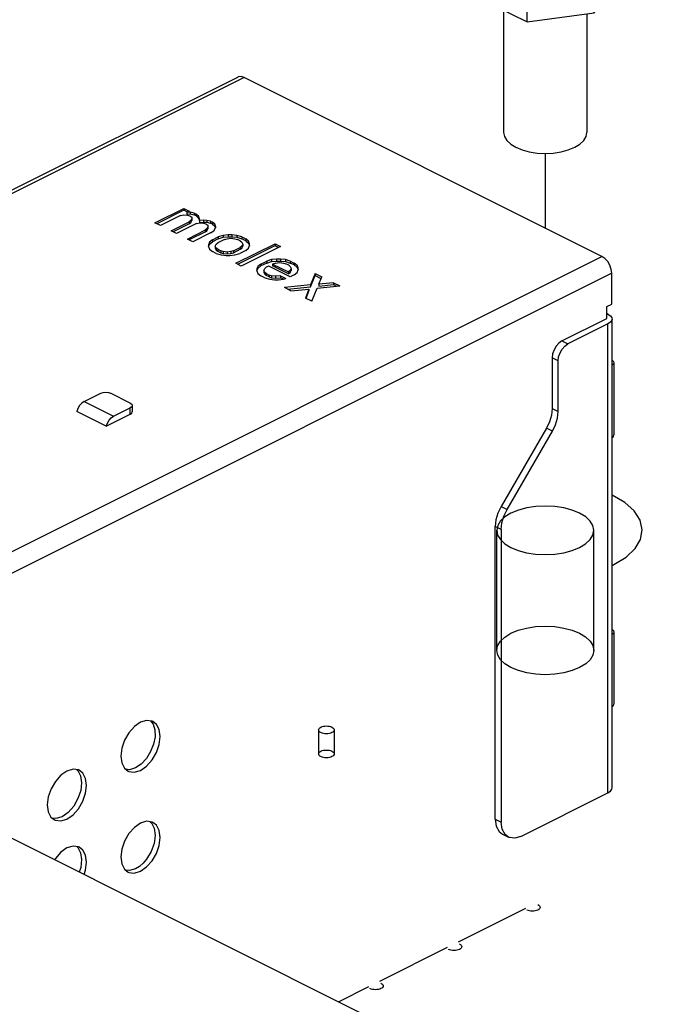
# Paper-space layout '005_EXP_CORICANT_PE_DRAWING_3_1' of a CAD drawing. Header units: millimetres. Extents: x 6 to 413, y 7 to 290.
# Tile 230 of 256: x 231.22 to 235.49, y 156.27 to 162.66. Entities that reach past the tile are written whole.
import ezdxf

# ---------------------------------------------------------------- set-up
doc = ezdxf.new("R2010")
doc.units = ezdxf.units.MM
doc.header["$LTSCALE"] = 23.1
doc.linetypes.add('DASHED', pattern=[0.2, 0.1, -0.1])
doc.layers.get('0').update_dxf_attribs({"linetype": 'CONTINUOUS'})
for name, color, linetype in [('000_OFFSET-LINES', 7, 'CONTINUOUS'), ('119A00000356A_BL298', 7, 'CONTINUOUS'), ('124100005500A_SPACER_M3X1_BL327', 7, 'CONTINUOUS'), ('ALL_AXES', 7, 'CONTINUOUS'), ('MAIN_PCB_BL273', 7, 'CONTINUOUS'), ('RJ45_2X3_BL272', 7, 'CONTINUOUS')]:
    doc.layers.add(name, color=color, linetype=linetype)

# ---------------------------------------------------------------- blocks, each defined once
blk = doc.blocks.new('RJ45_2X3_BL272', base_point=(230.7743, 153.6079))
at = {"layer": 'RJ45_2X3_BL272', "color": 7, "linetype": 'Continuous'}
blk.add_line((235.4903, 155.1837), (229.7356, 158.0608), dxfattribs=at)
blk = doc.blocks.new('MAIN_PCB_BL273', base_point=(232.149, 166.177))
at = {"layer": 'MAIN_PCB_BL273', "color": 4, "linetype": 'Continuous'}
blk.add_line((235.0667, 159.1134), (235.0788, 159.1193), dxfattribs=at)
blk.add_lwpolyline([(235.0788, 159.1193), (235.158, 159.1678), (235.2166, 159.2231), (235.2521, 159.2831), (235.2633, 159.3454), (235.2491, 159.4086), (235.2106, 159.4682), (235.1493, 159.5228), (235.0666, 159.5707)], dxfattribs=at)
blk = doc.blocks.new('119A00000356A_BL298', base_point=(229.196, 157.4367))
at = {"layer": '119A00000356A_BL298', "color": 7, "linetype": 'Continuous'}
for p, q in [((224.2772, 158.1025), (232.6381, 162.2833)), ((232.6783, 162.2807), (224.317, 158.0997)), ((235.0013, 161.1193), (232.6783, 162.2807)), ((232.1003, 161.3371), (232.288, 161.431)), ((232.288, 161.4185), (232.1127, 161.3309)), ((232.2657, 161.3848), (232.1353, 161.3196)), ((232.2657, 161.3848), (232.288, 161.3896)), ((232.288, 161.431), (232.323, 161.4135)), ((232.288, 161.431), (232.288, 161.4185)), ((232.3105, 161.4072), (232.288, 161.4185)), ((232.288, 161.3896), (232.3103, 161.388)), ((232.323, 161.4135), (232.3071, 161.4055)), ((232.3294, 161.4071), (232.3071, 161.4055)), ((232.3071, 161.4055), (232.3071, 161.393)), ((232.3071, 161.393), (232.3294, 161.3946)), ((232.3103, 161.388), (232.3262, 161.3832)), ((232.3262, 161.3832), (232.3389, 161.3737)), ((232.3548, 161.4007), (232.3294, 161.4071)), ((232.3294, 161.4071), (232.3294, 161.3946)), ((232.3294, 161.3946), (232.3548, 161.3883)), ((232.3548, 161.4007), (232.3675, 161.3944)), ((232.3548, 161.4007), (232.3548, 161.3883)), ((232.3675, 161.3819), (232.3548, 161.3883)), ((232.3835, 161.3801), (232.3675, 161.3944)), ((232.3675, 161.3944), (232.3675, 161.3819)), ((232.3675, 161.3819), (232.3835, 161.3676)), ((232.3835, 161.3801), (232.3835, 161.3676)), ((232.3898, 161.3641), (232.3835, 161.3801)), ((232.1353, 161.3196), (232.1003, 161.3371)), ((232.2053, 161.2846), (232.323, 161.3435)), ((232.323, 161.331), (232.2177, 161.2784)), ((232.3707, 161.3323), (232.2403, 161.2671)), ((232.3326, 161.3514), (232.323, 161.3435)), ((232.323, 161.3435), (232.323, 161.331)), ((232.323, 161.331), (232.3326, 161.3389)), ((232.3389, 161.3641), (232.3326, 161.3514)), ((232.3326, 161.3389), (232.3389, 161.3517)), ((232.3326, 161.3514), (232.3326, 161.3389)), ((232.3389, 161.3737), (232.3389, 161.3641)), ((232.3389, 161.3641), (232.3389, 161.3517)), ((232.3707, 161.3323), (232.393, 161.3371)), ((232.3835, 161.3676), (232.3898, 161.3517)), ((232.3898, 161.3514), (232.3898, 161.3641)), ((232.4153, 161.3546), (232.3898, 161.3514)), ((232.3898, 161.3514), (232.3898, 161.3389)), ((232.3898, 161.3389), (232.4153, 161.3421)), ((232.393, 161.3371), (232.4153, 161.3355)), ((232.4376, 161.353), (232.4153, 161.3546)), ((232.4153, 161.3546), (232.4153, 161.3421)), ((232.4153, 161.3421), (232.4376, 161.3405)), ((232.4153, 161.3355), (232.4312, 161.3307)), ((232.4312, 161.3307), (232.4439, 161.3212)), ((232.4598, 161.3482), (232.4376, 161.353)), ((232.4376, 161.353), (232.4376, 161.3405)), ((232.4376, 161.3405), (232.4598, 161.3358)), ((232.4439, 161.3212), (232.4439, 161.3116)), ((232.4598, 161.3482), (232.4726, 161.3419)), ((232.4598, 161.3482), (232.4598, 161.3358)), ((232.4726, 161.3294), (232.4598, 161.3358)), ((232.4885, 161.3276), (232.4726, 161.3419)), ((232.4726, 161.3419), (232.4726, 161.3294)), ((232.4726, 161.3294), (232.4885, 161.3151)), ((232.4885, 161.3276), (232.4885, 161.3151)), ((232.4948, 161.3116), (232.4885, 161.3276)), ((232.4885, 161.3151), (232.4928, 161.3044)), ((232.2403, 161.2671), (232.2053, 161.2846)), ((232.3103, 161.2321), (232.428, 161.291)), ((232.428, 161.2785), (232.3228, 161.2259)), ((232.4598, 161.2719), (232.3453, 161.2146)), ((232.4376, 161.2989), (232.428, 161.291)), ((232.428, 161.291), (232.428, 161.2785)), ((232.428, 161.2785), (232.4376, 161.2864)), ((232.4439, 161.3116), (232.4376, 161.2989)), ((232.4376, 161.2864), (232.4439, 161.2992)), ((232.4376, 161.2989), (232.4376, 161.2864)), ((232.4439, 161.3116), (232.4439, 161.2992)), ((232.4598, 161.2719), (232.4821, 161.2862)), ((232.4821, 161.2862), (232.4917, 161.3005)), ((232.4917, 161.3005), (232.4948, 161.3116)), ((232.5426, 161.256), (232.5107, 161.2464)), ((232.5744, 161.2591), (232.5426, 161.256)), ((232.5426, 161.256), (232.5426, 161.2435)), ((232.5998, 161.2591), (232.5744, 161.2591)), ((232.5744, 161.2591), (232.5744, 161.2467)), ((232.6317, 161.256), (232.5998, 161.2591)), ((232.5998, 161.2591), (232.5998, 161.2467)), ((232.6635, 161.2464), (232.6317, 161.256)), ((232.6317, 161.256), (232.6317, 161.2435)), ((232.3453, 161.2146), (232.3103, 161.2321)), ((232.4535, 161.2114), (232.4471, 161.1955)), ((232.4471, 161.183), (232.4535, 161.1989)), ((232.4471, 161.1955), (232.4471, 161.1828)), ((232.4726, 161.2273), (232.4535, 161.2114)), ((232.4535, 161.1989), (232.4726, 161.2149)), ((232.4535, 161.2114), (232.4535, 161.1989)), ((232.4726, 161.2273), (232.5107, 161.2464)), ((232.5107, 161.2339), (232.4726, 161.2149)), ((232.4726, 161.2273), (232.4726, 161.2149)), ((232.4917, 161.186), (232.498, 161.1987)), ((232.498, 161.1732), (232.4917, 161.186)), ((232.4917, 161.186), (232.4917, 161.1735)), ((232.498, 161.1987), (232.5076, 161.2066)), ((232.5521, 161.2289), (232.5076, 161.2066)), ((232.5107, 161.2464), (232.5107, 161.2339)), ((232.5107, 161.2339), (232.5426, 161.2435)), ((232.5426, 161.2435), (232.5744, 161.2467)), ((232.5521, 161.2289), (232.568, 161.2337)), ((232.568, 161.2337), (232.5935, 161.2369)), ((232.5744, 161.2467), (232.5998, 161.2467)), ((232.5935, 161.2369), (232.6189, 161.2337)), ((232.5998, 161.2467), (232.6317, 161.2435)), ((232.6189, 161.2337), (232.6348, 161.2289)), ((232.6253, 161.0746), (232.8799, 161.2019)), ((232.6317, 161.2435), (232.6635, 161.2339)), ((232.6539, 161.2194), (232.6348, 161.2289)), ((232.6378, 161.0684), (232.8799, 161.1894)), ((232.6539, 161.2194), (232.6635, 161.2114)), ((232.6635, 161.186), (232.6539, 161.178)), ((232.9149, 161.1844), (232.6603, 161.0571)), ((232.6635, 161.2464), (232.6889, 161.2337)), ((232.6635, 161.2464), (232.6635, 161.2339)), ((232.6889, 161.2212), (232.6635, 161.2339)), ((232.6635, 161.2114), (232.6699, 161.1987)), ((232.6699, 161.1987), (232.6635, 161.186)), ((232.6635, 161.1735), (232.6699, 161.1862)), ((232.6635, 161.186), (232.6635, 161.1735)), ((232.6699, 161.1987), (232.6699, 161.1862)), ((232.708, 161.2178), (232.6889, 161.2337)), ((232.6889, 161.2337), (232.6889, 161.2212)), ((232.6889, 161.2212), (232.708, 161.2053)), ((232.708, 161.2178), (232.708, 161.2053)), ((232.7144, 161.2019), (232.708, 161.2178)), ((232.708, 161.2053), (232.7144, 161.1894)), ((232.708, 161.1732), (232.7144, 161.1891)), ((232.7144, 161.1891), (232.7144, 161.2019)), ((232.8799, 161.2019), (232.9149, 161.1844)), ((232.8799, 161.2019), (232.8799, 161.1894)), ((232.8799, 161.1894), (232.9024, 161.1781)), ((232.4471, 161.1828), (232.4535, 161.1669)), ((232.4535, 161.1669), (232.4726, 161.151)), ((232.498, 161.1382), (232.4726, 161.151)), ((232.4917, 161.1735), (232.498, 161.1608)), ((232.5076, 161.1653), (232.498, 161.1732)), ((232.498, 161.1732), (232.498, 161.1608)), ((232.498, 161.1608), (232.5076, 161.1528)), ((232.498, 161.1382), (232.5298, 161.1287)), ((232.5076, 161.1653), (232.5267, 161.1557)), ((232.5076, 161.1653), (232.5076, 161.1528)), ((232.5076, 161.1528), (232.5267, 161.1433)), ((232.5426, 161.151), (232.5267, 161.1557)), ((232.5267, 161.1557), (232.5267, 161.1433)), ((232.5267, 161.1433), (232.5426, 161.1385)), ((232.5298, 161.1287), (232.5617, 161.1255)), ((232.568, 161.1478), (232.5426, 161.151)), ((232.5426, 161.151), (232.5426, 161.1385)), ((232.5426, 161.1385), (232.568, 161.1353)), ((232.5617, 161.1255), (232.5871, 161.1255)), ((232.5935, 161.151), (232.568, 161.1478)), ((232.568, 161.1478), (232.568, 161.1353)), ((232.568, 161.1353), (232.5935, 161.1385)), ((232.5871, 161.1255), (232.6189, 161.1287)), ((232.6094, 161.1557), (232.5935, 161.151)), ((232.5935, 161.151), (232.5935, 161.1385)), ((232.5935, 161.1385), (232.6094, 161.1433)), ((232.6094, 161.1557), (232.6539, 161.178)), ((232.6094, 161.1433), (232.6539, 161.1655)), ((232.6094, 161.1557), (232.6094, 161.1433)), ((232.6189, 161.1287), (232.6508, 161.1382)), ((232.6889, 161.1573), (232.6508, 161.1382)), ((232.6539, 161.178), (232.6539, 161.1655)), ((232.6539, 161.1655), (232.6635, 161.1735)), ((232.6889, 161.1573), (232.708, 161.1732)), ((225.7121, 156.4744), (235.0013, 161.1193)), ((232.6603, 161.0571), (232.6253, 161.0746)), ((232.7876, 161.0698), (232.7685, 161.0539)), ((232.7685, 161.0414), (232.7876, 161.0574)), ((232.7876, 161.0698), (232.8258, 161.0889)), ((232.8258, 161.0764), (232.7876, 161.0574)), ((232.7876, 161.0698), (232.7876, 161.0574)), ((232.8385, 161.0571), (232.8226, 161.0491)), ((232.8576, 161.0985), (232.8258, 161.0889)), ((232.8258, 161.0889), (232.8258, 161.0764)), ((232.8258, 161.0764), (232.8576, 161.086)), ((232.9785, 160.9871), (232.8385, 161.0571)), ((232.8894, 161.1016), (232.8576, 161.0985)), ((232.8576, 161.0985), (232.8576, 161.086)), ((232.8576, 161.086), (232.8894, 161.0892)), ((232.8671, 161.0714), (232.864, 161.0698)), ((232.864, 161.0698), (232.9658, 161.0189)), ((232.864, 161.0698), (232.864, 161.0574)), ((232.9658, 161.0064), (232.864, 161.0574)), ((232.8671, 161.0714), (232.8831, 161.0762)), ((232.8831, 161.0762), (232.9085, 161.0794)), ((232.9149, 161.1016), (232.8894, 161.1016)), ((232.8894, 161.1016), (232.8894, 161.0892)), ((232.8894, 161.0892), (232.9149, 161.0892)), ((232.9085, 161.0794), (232.934, 161.0762)), ((232.9467, 161.0985), (232.9149, 161.1016)), ((232.9149, 161.1016), (232.9149, 161.0892)), ((232.9149, 161.0892), (232.9467, 161.086)), ((232.934, 161.0762), (232.9499, 161.0714)), ((232.9785, 161.0889), (232.9467, 161.0985)), ((232.9467, 161.0985), (232.9467, 161.086)), ((232.9467, 161.086), (232.9785, 161.0764)), ((232.969, 161.0619), (232.9499, 161.0714)), ((232.969, 161.0619), (232.9785, 161.0539)), ((232.9785, 161.0889), (233.004, 161.0762)), ((232.9785, 161.0889), (232.9785, 161.0764)), ((233.004, 161.0637), (232.9785, 161.0764)), ((233.0231, 161.0603), (233.004, 161.0762)), ((233.004, 161.0762), (233.004, 161.0637)), ((233.004, 161.0637), (233.0231, 161.0478)), ((233.0231, 161.0603), (233.0231, 161.0478)), ((233.0294, 161.0444), (233.0231, 161.0603)), ((235.0649, 161.0096), (225.7758, 156.3647)), ((232.7685, 161.0539), (232.7621, 161.038)), ((232.7621, 161.0255), (232.7685, 161.0414)), ((232.7621, 161.038), (232.7621, 161.0253)), ((232.7621, 161.0253), (232.7685, 161.0094)), ((232.7685, 161.0539), (232.7685, 161.0414)), ((232.7685, 161.0094), (232.7876, 160.9935)), ((232.8131, 160.9807), (232.7876, 160.9935)), ((232.8067, 161.0285), (232.8131, 161.0412)), ((232.8131, 161.0157), (232.8067, 161.0285)), ((232.8067, 161.0285), (232.8067, 161.016)), ((232.8067, 161.016), (232.8131, 161.0033)), ((232.8131, 161.0412), (232.8226, 161.0491)), ((232.8226, 161.0078), (232.8131, 161.0157)), ((232.8131, 161.0157), (232.8131, 161.0033)), ((232.8131, 161.0033), (232.8226, 160.9953)), ((232.8226, 161.0078), (232.8417, 160.9982)), ((232.8226, 161.0078), (232.8226, 160.9953)), ((232.8417, 160.9858), (232.8226, 160.9953)), ((232.8576, 160.9935), (232.8417, 160.9982)), ((232.8417, 160.9982), (232.8417, 160.9858)), ((232.8831, 160.9903), (232.8576, 160.9935)), ((232.8576, 160.9935), (232.8576, 160.981)), ((232.9149, 160.9935), (232.8831, 160.9903)), ((232.9149, 160.9935), (232.9499, 160.976)), ((232.9149, 160.9935), (232.9149, 160.981)), ((232.9785, 161.0285), (232.9658, 161.0189)), ((232.9658, 161.0189), (232.9658, 161.0064)), ((232.9658, 161.0064), (232.9785, 161.016)), ((232.9785, 161.0539), (232.9849, 161.0412)), ((232.9849, 161.0412), (232.9785, 161.0285)), ((232.9785, 161.016), (232.9849, 161.0287)), ((232.9785, 161.0285), (232.9785, 161.016)), ((233.004, 160.9998), (232.9785, 160.9871)), ((232.9849, 161.0412), (232.9849, 161.0287)), ((233.004, 160.9998), (233.0231, 161.0157)), ((233.0231, 161.0478), (233.0294, 161.0319)), ((233.0231, 161.0157), (233.0294, 161.0316)), ((233.0294, 161.0316), (233.0294, 161.0444)), ((233.1408, 161.0078), (233.109, 160.9346)), ((233.109, 160.9221), (233.1408, 160.9953)), ((233.1408, 161.0078), (233.1822, 160.9871)), ((233.1408, 161.0078), (233.1408, 160.9953)), ((233.1408, 160.9953), (233.1772, 160.9771)), ((235.0649, 160.8103), (235.0649, 161.0096)), ((232.8131, 160.9807), (232.8449, 160.9712)), ((232.8417, 160.9858), (232.8576, 160.981)), ((232.8449, 160.9712), (232.8767, 160.968)), ((232.8576, 160.981), (232.8831, 160.9778)), ((232.8767, 160.968), (232.9022, 160.968)), ((232.8831, 160.9903), (232.8831, 160.9778)), ((232.8831, 160.9778), (232.9149, 160.981)), ((232.9022, 160.968), (232.934, 160.9712)), ((232.9341, 160.9714), (232.9149, 160.981)), ((232.934, 160.9712), (232.9499, 160.976)), ((233.109, 160.9346), (232.9403, 160.9171)), ((233.109, 160.9346), (233.109, 160.9221)), ((233.1631, 160.9394), (233.1822, 160.9871)), ((233.2585, 160.9489), (233.1631, 160.9394)), ((233.1631, 160.9394), (233.1631, 160.9269)), ((233.1631, 160.9269), (233.2585, 160.9364)), ((233.2585, 160.9489), (233.2999, 160.9282)), ((233.2585, 160.9489), (233.2585, 160.9364)), ((233.2585, 160.9364), (233.2794, 160.926)), ((232.9817, 160.8964), (232.9403, 160.9171)), ((232.961, 160.9068), (233.109, 160.9221)), ((232.9817, 160.8964), (233.0994, 160.9075)), ((233.0994, 160.9075), (233.0772, 160.8487)), ((233.0813, 160.8471), (233.0994, 160.8951)), ((233.0994, 160.9075), (233.0994, 160.8951)), ((233.1185, 160.828), (233.1535, 160.9123)), ((233.1535, 160.9123), (233.2999, 160.9282)), ((233.1185, 160.828), (233.0772, 160.8487)), ((235.0331, 160.7944), (235.0649, 160.8103)), ((235.0402, 160.7447), (235.0329, 160.7484)), ((235.0331, 160.7165), (235.0331, 160.7944)), ((234.7416, 160.5707), (235.0331, 160.7165)), ((235.0402, 160.6811), (234.7806, 160.5512)), ((235.0402, 157.6383), (235.0402, 160.6811)), ((235.0666, 157.6702), (235.0666, 160.7129)), ((234.7416, 160.5707), (234.7806, 160.5512)), ((234.717, 160.4415), (234.678, 160.4609)), ((234.678, 160.4609), (234.678, 160.1328)), ((234.717, 160.1133), (234.717, 160.4415)), ((235.0794, 160.4289), (235.0794, 159.9613)), ((231.6405, 160.1776), (231.7487, 160.2317)), ((231.9396, 160.1681), (231.8123, 160.2317)), ((231.6405, 160.1776), (231.8314, 160.0822)), ((231.7837, 160.0178), (231.5928, 160.1132)), ((231.8314, 160.0822), (231.9396, 160.1363)), ((231.9396, 160.0957), (231.9396, 160.1363)), ((231.9528, 160.1522), (231.9528, 160.1116)), ((234.678, 160.1328), (234.717, 160.1133)), ((231.7837, 160.0178), (231.9396, 160.0957)), ((234.6407, 160.0039), (234.3464, 159.4963)), ((234.3854, 159.4768), (234.6797, 159.9844)), ((234.6797, 159.9844), (234.6407, 160.0039)), ((234.3464, 159.4963), (234.3854, 159.4768)), ((234.3481, 159.348), (234.3092, 159.3674)), ((234.3092, 157.4676), (234.3092, 159.3674)), ((234.3481, 159.348), (234.3481, 157.4481)), ((235.0794, 158.6817), (235.0794, 158.2141)), ((232.046, 158.1087), (232.0061, 158.0966)), ((232.0702, 158.1055), (232.0875, 158.0845)), ((231.9743, 157.8007), (231.9346, 157.7887)), ((231.5687, 157.7921), (231.5289, 157.78)), ((231.5928, 157.7889), (231.6, 157.7832)), ((231.9346, 157.7887), (231.9107, 157.7917)), ((234.4754, 157.3559), (235.0402, 157.6383)), ((231.497, 157.4841), (231.4574, 157.4721)), ((231.4574, 157.4721), (231.4334, 157.4751)), ((232.046, 157.454), (232.0061, 157.4419)), ((232.0697, 157.4508), (232.0782, 157.4439)), ((234.3092, 157.4676), (234.3481, 157.4481)), ((234.3559, 157.3703), (234.3949, 157.3508)), ((231.5687, 157.2933), (231.5289, 157.2812)), ((231.5928, 157.29), (231.6, 157.2843)), ((231.9346, 157.1339), (231.9107, 157.137)), ((231.9743, 157.146), (231.9346, 157.1339)), ((234.0694, 156.6721), (234.5072, 156.891)), ((233.5603, 156.4175), (233.9981, 156.6364)), ((233.2914, 156.283), (233.489, 156.3819))]:
    blk.add_line(p, q, dxfattribs=at)
for points in [[(232.6783, 162.2807), (232.6586, 162.2867), (232.6409, 162.2845), (232.6381, 162.2833)], [(235.0649, 161.0096), (235.0618, 161.0353), (235.0527, 161.0615), (235.0387, 161.0857), (235.021, 161.1056), (235.0013, 161.1193)], [(235.0402, 160.7447), (235.0568, 160.7333), (235.0655, 160.7199), (235.0666, 160.7129)], [(235.0666, 160.7129), (235.0655, 160.7059), (235.0568, 160.6925), (235.0402, 160.6811)], [(234.7416, 160.5707), (234.7219, 160.557), (234.7042, 160.5371), (234.6902, 160.5129), (234.6811, 160.4867), (234.678, 160.4609)], [(234.717, 160.4415), (234.7201, 160.4672), (234.7291, 160.4934), (234.7432, 160.5176), (234.7609, 160.5375), (234.7806, 160.5512)], [(235.0666, 160.4452), (235.0757, 160.4383), (235.0794, 160.4289)], [(235.0794, 160.4289), (235.0757, 160.4195), (235.0666, 160.4127)], [(231.7487, 160.2317), (231.7634, 160.2366), (231.7805, 160.2383), (231.7976, 160.2366), (231.8123, 160.2317)], [(231.6405, 160.1776), (231.6252, 160.1671), (231.6115, 160.152), (231.6003, 160.1335), (231.5928, 160.1132)], [(231.9396, 160.1681), (231.9494, 160.1607), (231.9528, 160.1522)], [(231.9528, 160.1522), (231.9494, 160.1436), (231.9396, 160.1363)], [(231.9396, 160.0957), (231.9494, 160.1031), (231.9528, 160.1116)], [(234.678, 160.1328), (234.6737, 160.0902), (234.6609, 160.0463), (234.6407, 160.0039)], [(234.6797, 159.9844), (234.6999, 160.0268), (234.7126, 160.0708), (234.717, 160.1133)], [(231.7837, 160.0178), (231.7913, 160.0381), (231.8024, 160.0565), (231.8161, 160.0717), (231.8314, 160.0822)], [(235.0666, 159.945), (235.0757, 159.9519), (235.0794, 159.9613)], [(234.3464, 159.4963), (234.3262, 159.4539), (234.3135, 159.4099), (234.3092, 159.3674)], [(234.3481, 159.348), (234.3525, 159.3905), (234.3652, 159.4344), (234.3854, 159.4768)], [(235.0666, 158.698), (235.0757, 158.6911), (235.0794, 158.6817)], [(235.0794, 158.6817), (235.0757, 158.6723), (235.0666, 158.6655)], [(235.0666, 158.1978), (235.0757, 158.2047), (235.0794, 158.2141)], [(232.0061, 158.0966), (231.9665, 158.069), (231.931, 158.0289), (231.9032, 157.9809), (231.8852, 157.9289), (231.8789, 157.8777), (231.8849, 157.8326)], [(232.0875, 158.0845), (232.0995, 158.0475), (232.1008, 158.0029), (232.0915, 157.9545), (232.0723, 157.9061), (232.0448, 157.862), (232.0112, 157.8258), (231.9743, 157.8007)], [(232.0061, 157.7848), (232.0458, 157.8124), (232.0813, 157.8525), (232.1091, 157.9005), (232.1271, 157.9525), (232.1334, 158.0037), (232.1274, 158.0488), (232.1096, 158.0832), (232.0866, 158.1017)], [(232.0866, 158.1017), (232.0818, 158.1039), (232.046, 158.1087)], [(231.8849, 157.8326), (231.9027, 157.7982), (231.9257, 157.7797)], [(231.5289, 157.78), (231.4892, 157.7524), (231.4537, 157.7124), (231.4259, 157.6643), (231.408, 157.6123), (231.4016, 157.5611), (231.4076, 157.516)], [(231.6, 157.7832), (231.618, 157.7492), (231.6243, 157.7043), (231.6183, 157.6532), (231.6005, 157.601), (231.5727, 157.5524), (231.5369, 157.5119), (231.497, 157.4841)], [(231.5289, 157.4682), (231.5685, 157.4958), (231.604, 157.5359), (231.6318, 157.5839), (231.6498, 157.6359), (231.6561, 157.6871), (231.6501, 157.7322), (231.6323, 157.7666), (231.6093, 157.7851)], [(231.6093, 157.7851), (231.6045, 157.7873), (231.5687, 157.7921)], [(231.9257, 157.7797), (231.9305, 157.7775), (231.9663, 157.7727), (232.0061, 157.7848)], [(235.0402, 157.6383), (235.0568, 157.6498), (235.0655, 157.6631), (235.0666, 157.6702)], [(231.4076, 157.516), (231.4254, 157.4816), (231.4484, 157.4631)], [(231.4484, 157.4631), (231.4532, 157.4609), (231.489, 157.4561), (231.5289, 157.4682)], [(232.0061, 157.4419), (231.9665, 157.4143), (231.931, 157.3742), (231.9032, 157.3262), (231.8852, 157.2742), (231.8789, 157.223), (231.8849, 157.1779)], [(232.0061, 157.1301), (232.0458, 157.1577), (232.0813, 157.1978), (232.1091, 157.2458), (232.1271, 157.2978), (232.1334, 157.349), (232.1274, 157.3941), (232.1096, 157.4285), (232.0866, 157.447)], [(232.0782, 157.4439), (232.096, 157.4086), (232.1016, 157.3627), (232.0945, 157.3106), (232.0753, 157.2576), (232.0459, 157.2088)], [(232.0866, 157.447), (232.0818, 157.4492), (232.046, 157.454)], [(234.3092, 157.4676), (234.3154, 157.4224), (234.3335, 157.3881), (234.356, 157.3702)], [(234.3949, 157.3508), (234.3725, 157.3686), (234.3544, 157.403), (234.3481, 157.4481)], [(234.4754, 157.3559), (234.4359, 157.3438), (234.4005, 157.3483), (234.3949, 157.3508)], [(231.6093, 157.2863), (231.6045, 157.2885), (231.5687, 157.2933)], [(231.5289, 157.2812), (231.4892, 157.2536), (231.4537, 157.2135), (231.4485, 157.2044)], [(231.6, 157.2843), (231.618, 157.2503), (231.6243, 157.2054), (231.6183, 157.1543), (231.6082, 157.1246)], [(231.64, 157.1087), (231.6498, 157.1371), (231.6561, 157.1883), (231.6501, 157.2334), (231.6323, 157.2678), (231.6093, 157.2863)], [(231.8849, 157.1779), (231.9027, 157.1435), (231.9257, 157.125)], [(232.0459, 157.2088), (232.0237, 157.1829), (231.9995, 157.1617), (231.9743, 157.146)], [(231.9257, 157.125), (231.9305, 157.1228), (231.9663, 157.118), (232.0061, 157.1301)]]:
    blk.add_lwpolyline(points, dxfattribs=at)
at = {"layer": '119A00000356A_BL298', "color": 40, "linetype": 'Continuous'}
for points in [[(234.5851, 156.9134), (234.5913, 156.9096), (234.596, 156.9053), (234.5989, 156.9006), (234.5999, 156.8956), (234.5989, 156.8907), (234.5961, 156.886), (234.5914, 156.8816), (234.5851, 156.8778), (234.5775, 156.8746), (234.5688, 156.8723), (234.5594, 156.8709), (234.5495, 156.8704), (234.5397, 156.8709), (234.5303, 156.8723), (234.5216, 156.8746), (234.5138, 156.8778)], [(234.076, 156.6588), (234.0822, 156.655), (234.0869, 156.6507), (234.0898, 156.646), (234.0908, 156.641), (234.0898, 156.6361), (234.087, 156.6314), (234.0823, 156.6271), (234.076, 156.6232), (234.0684, 156.6201), (234.0597, 156.6177), (234.0503, 156.6163), (234.0404, 156.6158), (234.0306, 156.6163), (234.0212, 156.6177), (234.0125, 156.62), (234.0047, 156.6232)], [(233.5669, 156.4043), (233.5731, 156.4005), (233.5778, 156.3961), (233.5807, 156.3914), (233.5817, 156.3864), (233.5807, 156.3815), (233.5779, 156.3768), (233.5732, 156.3725), (233.5669, 156.3686), (233.5593, 156.3655), (233.5506, 156.3632), (233.5412, 156.3617), (233.5313, 156.3612), (233.5215, 156.3617), (233.5121, 156.3631), (233.5034, 156.3654), (233.4956, 156.3686)]]:
    blk.add_lwpolyline(points, dxfattribs=at)
blk = doc.blocks.new('124100005500A_SPACER_M3X1_BL327', base_point=(234.6333, 163.6006))
at = {"layer": '124100005500A_SPACER_M3X1_BL327', "color": 7, "linetype": 'Continuous'}
for p, q in [((234.3151, 165.3553), (234.7497, 165.4136)), ((235.068, 165.2545), (234.7497, 165.4136)), ((234.1986, 165.138), (234.3151, 165.3553)), ((235.068, 165.2545), (234.9515, 165.0371)), ((235.068, 162.9162), (235.068, 165.2545)), ((234.1986, 165.138), (234.5168, 164.9789)), ((234.1986, 162.7997), (234.1986, 165.138)), ((234.9515, 165.0371), (234.5168, 164.9789)), ((234.9515, 162.6989), (234.9515, 165.0371)), ((234.5168, 162.6406), (234.5168, 164.9789)), ((234.9515, 162.6989), (235.068, 162.9162)), ((234.1986, 162.7997), (234.5168, 162.6406)), ((234.3633, 162.7174), (234.3633, 161.9227)), ((234.5168, 162.6406), (234.9515, 162.6989)), ((234.9033, 162.6924), (234.9033, 161.9227))]:
    blk.add_line(p, q, dxfattribs=at)
for points in [[(234.4551, 165.2853), (234.4219, 165.2649), (234.398, 165.2413), (234.3844, 165.2159), (234.3813, 165.1962)], [(234.8853, 165.1963), (234.885, 165.2028), (234.8767, 165.2288), (234.8578, 165.2534), (234.8292, 165.2755), (234.7921, 165.2941), (234.7482, 165.3084), (234.6992, 165.3179), (234.6472, 165.3221), (234.5948, 165.3208), (234.5436, 165.314), (234.4963, 165.302), (234.4551, 165.2853)], [(234.3813, 165.1962), (234.3816, 165.1897), (234.3899, 165.1637), (234.4088, 165.139), (234.4374, 165.117), (234.4745, 165.0984), (234.5184, 165.0841), (234.5674, 165.0746), (234.6194, 165.0704), (234.6718, 165.0717), (234.723, 165.0785), (234.7703, 165.0905), (234.8115, 165.1072)], [(234.8115, 165.1072), (234.8447, 165.1276), (234.8686, 165.1511), (234.8822, 165.1766), (234.8853, 165.1963)], [(234.3633, 161.9227), (234.3685, 161.8964), (234.3838, 161.871), (234.4088, 161.8477), (234.4423, 161.8273), (234.483, 161.8105), (234.5295, 161.798), (234.58, 161.7903), (234.6326, 161.7877), (234.6851, 161.7902), (234.736, 161.7978), (234.783, 161.8103), (234.8242, 161.8272)], [(234.8242, 161.8272), (234.8578, 161.8477), (234.8828, 161.8711), (234.8981, 161.8964), (234.9033, 161.9227)]]:
    blk.add_lwpolyline(points, dxfattribs=at)

psp = doc.layouts.new('005_EXP_CORICANT_PE_DRAWING_3_1')

# ---------------------------------------------------------------- linework, layer by layer
at = {"color": 6, "linetype": 'Continuous'}
for p, q in [((233.1625, 158.0474), (233.1625, 157.8915)), ((233.2633, 158.0474), (233.2633, 157.8915))]:
    psp.add_line(p, q, dxfattribs=at)
at = {"color": 2, "linetype": 'Continuous'}
for points in [[(233.1773, 158.0296), (233.1711, 158.0334), (233.1664, 158.0377), (233.1635, 158.0424), (233.1625, 158.0474), (233.1635, 158.0523), (233.1663, 158.057), (233.171, 158.0614), (233.1773, 158.0652), (233.1849, 158.0684), (233.1936, 158.0707), (233.203, 158.0721), (233.2129, 158.0726), (233.2227, 158.0721), (233.2321, 158.0707), (233.2408, 158.0684), (233.2486, 158.0652)], [(233.2486, 158.0652), (233.2548, 158.0614), (233.2595, 158.0571), (233.2624, 158.0524), (233.2633, 158.0474), (233.2624, 158.0425), (233.2595, 158.0378), (233.2549, 158.0335), (233.2486, 158.0296), (233.241, 158.0265), (233.2323, 158.0242), (233.2229, 158.0227), (233.2129, 158.0222), (233.2032, 158.0227), (233.1937, 158.0241), (233.1851, 158.0264), (233.1773, 158.0296)], [(233.1773, 157.8737), (233.1711, 157.8775), (233.1664, 157.8819), (233.1635, 157.8866), (233.1625, 157.8915), (233.1635, 157.8964), (233.1663, 157.9011), (233.171, 157.9055), (233.1773, 157.9094), (233.1849, 157.9125), (233.1936, 157.9148), (233.203, 157.9162), (233.2129, 157.9167), (233.2227, 157.9163), (233.2321, 157.9148), (233.2408, 157.9125), (233.2486, 157.9094)], [(233.2486, 157.9094), (233.2548, 157.9056), (233.2595, 157.9012), (233.2624, 157.8965), (233.2633, 157.8915), (233.2624, 157.8867), (233.2595, 157.8819), (233.2549, 157.8776), (233.2486, 157.8737), (233.241, 157.8706), (233.2323, 157.8683), (233.2229, 157.8668), (233.2129, 157.8663), (233.2032, 157.8668), (233.1937, 157.8682), (233.1851, 157.8706), (233.1773, 157.8737)]]:
    psp.add_lwpolyline(points, dxfattribs=at)
at = {"layer": '000_OFFSET-LINES', "color": 4, "linetype": 'DASHED'}
psp.add_line((234.6333, 161.7877), (234.6333, 161.3033), dxfattribs=at)
at = {"layer": 'ALL_AXES', "color": 6, "linetype": 'Continuous'}
for p, q in [((234.3183, 158.5626), (234.3183, 159.3421)), ((234.9483, 158.5626), (234.9483, 159.3421))]:
    psp.add_line(p, q, dxfattribs=at)
at = {"layer": 'ALL_AXES', "color": 2, "linetype": 'Continuous'}
for points in [[(234.856, 159.2307), (234.8951, 159.2545), (234.9241, 159.2815), (234.9421, 159.3109), (234.9483, 159.3421), (234.9423, 159.3727), (234.9245, 159.4021), (234.8957, 159.4292), (234.856, 159.4534), (234.8085, 159.473), (234.7543, 159.4875), (234.6955, 159.4965), (234.6333, 159.4996), (234.5721, 159.4966), (234.5132, 159.4877), (234.459, 159.4732), (234.4105, 159.4534)], [(234.4105, 159.4534), (234.3715, 159.4297), (234.3425, 159.4026), (234.3245, 159.3732), (234.3183, 159.3421), (234.3243, 159.3115), (234.3421, 159.282), (234.3709, 159.2549), (234.4106, 159.2307), (234.4581, 159.2112), (234.5122, 159.1967), (234.571, 159.1877), (234.6333, 159.1846), (234.6945, 159.1876), (234.7533, 159.1965), (234.8076, 159.2109), (234.856, 159.2307)], [(234.4105, 158.674), (234.458, 158.6935), (234.5122, 158.708), (234.571, 158.717), (234.6333, 158.7201), (234.6945, 158.7171), (234.7533, 158.7083), (234.8076, 158.6938), (234.856, 158.674), (234.895, 158.6503), (234.9241, 158.6232), (234.9421, 158.5938), (234.9483, 158.5626), (234.9423, 158.5321), (234.9245, 158.5026), (234.8957, 158.4755), (234.856, 158.4513)], [(234.856, 158.4513), (234.8085, 158.4318), (234.7544, 158.4172), (234.6956, 158.4083), (234.6333, 158.4051), (234.5721, 158.4081), (234.5133, 158.417), (234.459, 158.4315), (234.4106, 158.4513), (234.3715, 158.475), (234.3425, 158.5021), (234.3245, 158.5315), (234.3183, 158.5626), (234.3243, 158.5932), (234.3421, 158.6227), (234.3709, 158.6498), (234.4105, 158.674)]]:
    psp.add_lwpolyline(points, dxfattribs=at)

# ---------------------------------------------------------------- block references
at = {"layer": '119A00000356A_BL298'}
psp.add_blockref('119A00000356A_BL298', (229.196, 157.4367), dxfattribs=at)
at = {"layer": '124100005500A_SPACER_M3X1_BL327'}
psp.add_blockref('124100005500A_SPACER_M3X1_BL327', (234.6333, 163.6006), dxfattribs=at)
at = {"layer": 'MAIN_PCB_BL273'}
psp.add_blockref('MAIN_PCB_BL273', (232.149, 166.177), dxfattribs=at)
at = {"layer": 'RJ45_2X3_BL272'}
psp.add_blockref('RJ45_2X3_BL272', (230.7743, 153.6079), dxfattribs=at)

doc.saveas('drawing.dxf')
